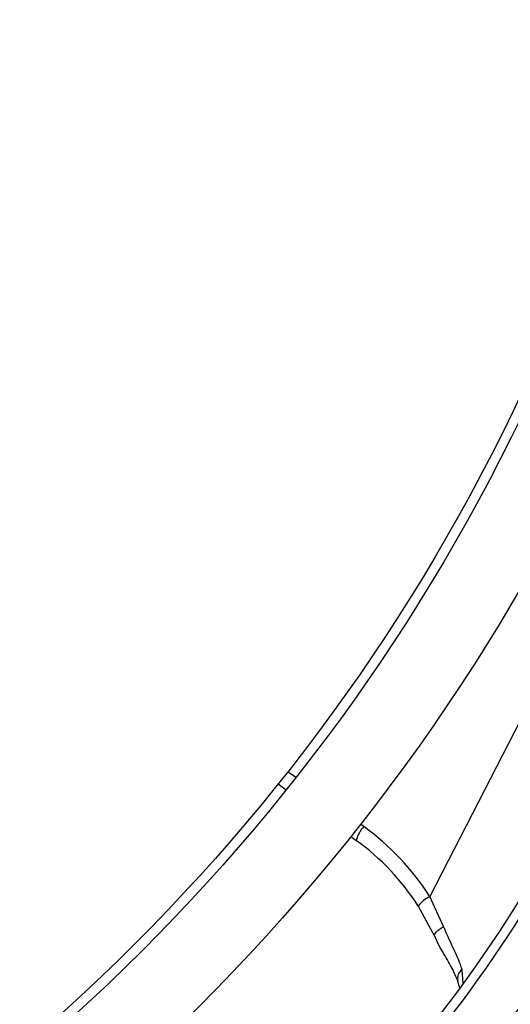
# Model space of a CAD drawing. Header units: inches. Extents: x 170 to 284, y 215 to 248.
# Tile 152 of 202: x 186.5875 to 186.6403, y 224.4913 to 224.5971. Entities that reach past the tile are written whole.
import ezdxf

# ---------------------------------------------------------------- set-up
doc = ezdxf.new("R2010")
doc.units = ezdxf.units.IN
doc.header["$LTSCALE"] = 0.25
doc.header["$MEASUREMENT"] = 0
doc.layers.add('ANNOTATIONS', color=1, linetype='Continuous')
doc.layers.add('RH BENCH MOUNT', color=7, linetype='Continuous')
doc.styles.add('ARIAL', font='arial.ttf', dxfattribs={"height": 0.09375})
doc.dimstyles.new('STANDARD$0', dxfattribs={"dimtxt": 0.09375, "dimasz": 0.09375, "dimexe": 0.03125, "dimexo": 0.046875, "dimgap": 0.09, "dimtad": 0, "dimtih": 1, "dimtoh": 1, "dimdec": 4, "dimzin": 0, "dimdsep": 46, "dimtxsty": 'ARIAL', "dimcen": 0.09, "dimadec": 0, "dimazin": 0, "dimtfac": 1, "dimtdec": 4, "dimtofl": 0, "dimtmove": 0, "dimatfit": 1, "dimfxl": 1, "dimtolj": 1, "dimtzin": 0, "dimarcsym": 0})
pattern_1 = [(45, (176.0930244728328, 218.320867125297), (-0.03026527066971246, 0.03026527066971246), [])]

# ---------------------------------------------------------------- blocks, each defined once
blk = doc.blocks.new('*D44')
at = {"layer": 'ANNOTATIONS', "color": 0, "lineweight": -2, "transparency": 16777216}
for p, q in [((185.9644948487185, 225.4792255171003), (185.9644948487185, 226.2131025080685)), ((187.3643717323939, 224.3791894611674), (187.3643717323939, 226.2131025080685)), ((186.0582448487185, 226.1818525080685), (186.3541591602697, 226.1818525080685)), ((187.2706217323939, 226.1818525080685), (186.9747074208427, 226.1818525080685))]:
    blk.add_line(p, q, dxfattribs=at)
at = {"layer": 'ANNOTATIONS', "color": 0, "transparency": 16777216}
for points in [[(186.0582448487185, 226.1974775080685), (186.0582448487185, 226.1662275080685), (185.9644948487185, 226.1818525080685)], [(187.2706217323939, 226.1974775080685), (187.2706217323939, 226.1662275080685), (187.3643717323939, 226.1818525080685)]]:
    blk.add_solid(points, dxfattribs=at)
at = {"layer": 'defpoints', "color": 0, "transparency": 16777216}
for p in [(187.3643717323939, 226.1818525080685), (185.9644948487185, 225.4323505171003), (187.3643717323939, 224.3323144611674)]:
    blk.add_point(p, dxfattribs=at)
at = {"layer": 'ANNOTATIONS', "color": 0, "transparency": 16777216, "insert": (186.6644332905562, 226.1818525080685), "char_height": 0.09375, "attachment_point": 5, "style": 'ARIAL'}
blk.add_mtext('\\A1;DIM "A"', dxfattribs=at)

msp = doc.modelspace()

# ---------------------------------------------------------------- hatches: boundary and pattern name
at = {"layer": 'RH BENCH MOUNT'}
h = msp.add_hatch(dxfattribs=at)
h.set_pattern_fill('ANSI31', color=256, scale=0.34241245, angle=2.8e-322, style=0)
h.set_pattern_definition([(45, (176.1263761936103, 218.320867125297), (-0.03026527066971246, 0.03026527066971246), [])])
edge = h.paths.add_edge_path(flags=0)
edge.add_arc((186.41301658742, 224.2130895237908), 0.021400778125, 89.9999999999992, 390.52248781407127, ccw=False)
edge.add_line((186.41301658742, 224.2344903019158), (186.485779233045, 224.2344903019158))
edge.add_arc((186.485779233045, 224.6453852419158), 0.4108949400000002, 270, 450.0000000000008)
edge.add_line((186.485779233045, 225.0562801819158), (186.00212164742, 225.0562801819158))
edge.add_arc((186.00212164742, 225.0605603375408), 0.004280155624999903, 180.0000000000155, 269.9999999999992, ccw=False)
edge.add_line((185.997841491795, 225.0605603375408), (185.997841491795, 225.1033618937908))
edge.add_arc((186.00212164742, 225.1033618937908), 0.004280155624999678, 360, 540, ccw=False)
edge.add_line((186.006401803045, 225.1033618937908), (186.006401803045, 225.0605603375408))
edge.add_line((186.006401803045, 225.0605603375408), (186.003169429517, 225.0605603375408))
edge.add_line((186.003169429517, 225.0605603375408), (186.003169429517, 225.1033618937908))
edge.add_arc((186.00212164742, 225.1033618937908), 0.001047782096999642, 360, 540.0000000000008)
edge.add_line((186.001073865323, 225.1033618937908), (186.001073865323, 225.0605603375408))
edge.add_arc((186.00212164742, 225.0605603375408), 0.001047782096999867, 180, 270)
edge.add_line((186.00212164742, 225.0595125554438), (186.485779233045, 225.0595125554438))
edge.add_arc((186.485779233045, 224.6453852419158), 0.4141273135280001, 269.9999999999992, 450, ccw=False)
edge.add_line((186.485779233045, 224.2312579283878), (186.41301658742, 224.2312579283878))
edge.add_arc((186.41301658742, 224.2130895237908), 0.018168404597, 450.0000000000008, 750.5224878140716)
edge.add_arc((186.4277648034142, 224.221784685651), 0.001047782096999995, 390.5224878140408, 495.0000000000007)
edge.add_line((186.4270239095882, 224.222525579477), (186.4183287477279, 224.2138304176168))
edge.add_line((186.4183287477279, 224.2138304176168), (186.4160431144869, 224.2161160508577))
edge.add_line((186.4160431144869, 224.2161160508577), (186.4247382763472, 224.224811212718))
edge.add_arc((186.4277648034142, 224.221784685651), 0.004280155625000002, 390.522487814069, 495.0000000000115, ccw=False)
h = msp.add_hatch(dxfattribs=at)
h.set_pattern_fill('ANSI31', color=256, scale=0.34241245, style=0)
h.set_pattern_definition(pattern_1)
edge = h.paths.add_edge_path(flags=0)
edge.add_line((186.4524275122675, 225.0520000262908), (186.1100150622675, 225.0520000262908))
edge.add_line((186.1100150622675, 225.0520000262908), (186.1100150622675, 225.0562801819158))
edge.add_line((186.1100150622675, 225.0562801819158), (186.4524275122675, 225.0562801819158))
edge.add_arc((186.4524275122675, 224.6453852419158), 0.4108949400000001, 269.9999999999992, 450, ccw=False)
edge.add_line((186.4524275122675, 224.2344903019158), (186.3796648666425, 224.2344903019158))
edge.add_line((186.3796648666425, 224.2344903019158), (186.3796648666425, 224.2387704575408))
edge.add_line((186.3796648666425, 224.2387704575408), (186.4524275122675, 224.2387704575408))
edge.add_arc((186.4524275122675, 224.6453852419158), 0.406614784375, 270, 450.0000000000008)
h = msp.add_hatch(dxfattribs=at)
h.set_pattern_fill('ANSI32', color=256, scale=0.34241245, angle=2.8e-322, style=0)
h.set_pattern_definition([(45, (176.0930244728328, 218.320867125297), (-0.09079581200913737, 0.09079581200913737), []), (45, (176.1535550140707, 218.320867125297), (-0.09079581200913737, 0.09079581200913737), [])])
edge = h.paths.add_edge_path(flags=0)
edge.add_arc((186.4524275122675, 224.6453852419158), 0.2182879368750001, 180, 540, ccw=False)
edge = h.paths.add_edge_path(flags=0)
edge.add_arc((186.4524275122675, 224.6453852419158), 0.2097276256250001, 180, 540, ccw=False)
h = msp.add_hatch(dxfattribs=at)
h.set_pattern_fill('ANSI31', color=256, scale=0.34241245, angle=2.8e-322, style=0)
h.set_pattern_definition(pattern_1)
edge = h.paths.add_edge_path(flags=0)
edge.add_line((186.6976823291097, 224.6131797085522), (186.6974726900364, 224.6107748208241))
edge.add_arc((186.6978310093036, 224.6148853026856), 0.004126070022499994, 242.80758111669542, 265.0180014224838, ccw=False)
edge.add_arc((186.7018993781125, 224.6228040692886), 0.01302879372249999, 194.2837484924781, 242.8075811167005, ccw=False)
edge.add_arc((186.7071155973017, 224.6236657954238), 0.01830194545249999, 152.8075811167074, 192.868954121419, ccw=False)
edge.add_arc((186.7012983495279, 224.6266544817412), 0.01176186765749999, 444.94843881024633, 512.8075811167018, ccw=False)
edge.add_arc((186.7018524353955, 224.6227126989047), 0.01566536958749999, 388.0646491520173, 448.23838092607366, ccw=False)
edge.add_arc((186.6934840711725, 224.6178885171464), 0.02532140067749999, 365.6618293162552, 388.7885144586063, ccw=False)
edge.add_arc((186.7036432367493, 224.6198293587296), 0.01504902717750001, 324.96329948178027, 362.12223075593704, ccw=False)
edge.add_arc((186.693197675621, 224.6266972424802), 0.02754708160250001, 246.11608425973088, 325.7401548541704, ccw=False)
edge.add_arc((186.6795985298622, 224.5931092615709), 0.008748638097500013, 433.7662000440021, 580.7490133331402)
edge.add_arc((186.6334395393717, 224.5467229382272), 0.05672062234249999, 332.3782168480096, 405.81748085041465, ccw=False)
edge.add_arc((186.4920594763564, 224.6180114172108), 0.2150521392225, 316.23360868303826, 333.0136347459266, ccw=False)
edge.add_arc((186.6272431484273, 224.4899297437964), 0.02884824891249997, 257.9664245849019, 314.2213378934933, ccw=False)
edge.add_arc((186.6177277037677, 224.4334943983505), 0.0284373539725, 442.9281750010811, 496.5266487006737)
edge.add_arc((186.6082154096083, 224.4430779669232), 0.01494630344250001, 498.0990219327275, 553.3547732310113)
edge.add_arc((186.6120904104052, 224.4431274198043), 0.0187470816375, 190.765455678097, 224.2471970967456)
edge.add_arc((186.6079044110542, 224.4398501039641), 0.0134739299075, 226.6851385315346, 265.0812268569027)
edge.add_arc((186.6069809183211, 224.4324328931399), 0.006011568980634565, 267.7901137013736, 288.5251547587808)
edge.add_arc((186.6015875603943, 224.4433649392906), 0.01816498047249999, 293.7068411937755, 332.8075811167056)
edge.add_arc((186.6080139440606, 224.4400633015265), 0.01094007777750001, 332.8075811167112, 422.8075811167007)
edge.add_arc((186.6121605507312, 224.4481343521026), 0.001866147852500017, 422.8075811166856, 438.449827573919)
edge.add_line((186.6125342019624, 224.4499627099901), (186.613017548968, 224.452327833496))
edge.add_arc((186.6121605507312, 224.4481343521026), 0.004280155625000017, 422.80758111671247, 438.44982757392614, ccw=False)
edge.add_arc((186.6080139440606, 224.4400633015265), 0.01335408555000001, 332.80758111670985, 422.80758111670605, ccw=False)
edge.add_arc((186.6015875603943, 224.4433649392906), 0.020578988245, 293.418939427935, 332.8075811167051, ccw=False)
edge.add_arc((186.6069809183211, 224.4324328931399), 0.008425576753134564, 267.3852483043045, 289.30729203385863, ccw=False)
edge.add_arc((186.6079044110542, 224.4398501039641), 0.01588793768, 226.4978833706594, 265.2781618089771, ccw=False)
edge.add_arc((186.6120904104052, 224.4431274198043), 0.02116108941, 190.9121118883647, 224.3847528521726, ccw=False)
edge.add_arc((186.6082154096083, 224.4430779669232), 0.01736031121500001, 137.9878292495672, 193.1734344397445, ccw=False)
edge.add_arc((186.6177277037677, 224.4334943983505), 0.030851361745, 442.72573840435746, 496.58711871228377, ccw=False)
edge.add_arc((186.6272431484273, 224.4899297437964), 0.02643424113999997, 257.7492906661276, 314.1311942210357)
edge.add_arc((186.4920594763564, 224.6180114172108), 0.21263813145, 316.245249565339, 333.0172706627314)
edge.add_arc((186.6334395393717, 224.5467229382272), 0.05430661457, 332.3642077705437, 405.9221159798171)
edge.add_arc((186.6795985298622, 224.5931092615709), 0.01116264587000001, 72.86862000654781, 221.3366683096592, ccw=False)
edge.add_arc((186.693197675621, 224.6266972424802), 0.02513307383, 245.7789812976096, 325.7782389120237)
edge.add_arc((186.7036432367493, 224.6198293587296), 0.01263501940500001, 324.8906283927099, 361.7902779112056)
edge.add_arc((186.6934840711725, 224.6178885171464), 0.022907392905, 365.8518874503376, 388.8272963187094)
edge.add_arc((186.7018524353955, 224.6227126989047), 0.01325136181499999, 387.9998215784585, 448.5428308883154)
edge.add_arc((186.7012983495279, 224.6266544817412), 0.009347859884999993, 444.5301052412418, 512.8075811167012)
edge.add_arc((186.7071155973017, 224.6236657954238), 0.01588793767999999, 512.8075811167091, 552.7597599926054)
edge.add_arc((186.7018993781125, 224.6228040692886), 0.01061478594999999, 194.4420824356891, 242.8075811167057)
edge.add_arc((186.6978310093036, 224.6148853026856), 0.001712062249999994, 242.8075811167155, 265.0180014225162)

# ---------------------------------------------------------------- linework, layer by layer
for p, q in [((186.6614954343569, 224.5610581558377), (186.6315994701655, 224.5028679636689)), ((186.6172125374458, 224.5156486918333), (186.6163446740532, 224.5162761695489)), ((186.6152998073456, 224.5149605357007), (186.61616798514, 224.5143328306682)), ((186.6244959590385, 224.5103826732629), (186.6241551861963, 224.5106290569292)), ((186.6231130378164, 224.509311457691), (186.6236916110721, 224.5088931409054)), ((186.6330745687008, 224.4996330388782), (186.6315994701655, 224.5028679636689)), ((186.6303566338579, 224.501842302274), (186.6321162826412, 224.4986140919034)), ((186.6351818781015, 224.4934880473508), (186.6350653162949, 224.4950153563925)), ((186.6348401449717, 224.4930644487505), (186.6345671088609, 224.4938316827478))]:
    msp.add_line(p, q, dxfattribs=at)
at = {"layer": 'RH BENCH MOUNT', "flags": 128}
msp.add_lwpolyline([(186.6321162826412, 224.4986140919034), (186.632100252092, 224.4987055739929), (186.6321272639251, 224.4988140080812), (186.6321965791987, 224.498936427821), (186.6323063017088, 224.4990694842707), (186.632453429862, 224.4992095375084), (186.6326339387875, 224.4993527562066), (186.6328428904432, 224.4994952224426), (186.6330745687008, 224.4996330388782)], dxfattribs=at)
at = {"layer": 'RH BENCH MOUNT'}
for radius in [0.218287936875, 0.2097276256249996, 0.20865758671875]:
    msp.add_circle((186.4524275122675, 224.6453852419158), radius, dxfattribs=at)
for centre, radius, start, end in [((186.4524275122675, 224.6453852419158), 0.4141273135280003, 269.9999999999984, 90), ((186.4524275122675, 224.6453852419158), 0.4108949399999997, 269.9999999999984, 90), ((186.4524275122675, 224.6453852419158), 0.406614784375, 269.9999999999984, 90), ((186.5175600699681, 224.5791526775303), 0.1455252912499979, 318.1620057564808, 356.678131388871), ((186.5175600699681, 224.5791526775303), 0.1465525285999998, 318.1481994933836, 354.8261561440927), ((186.6270097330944, 224.5080632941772), 0.003420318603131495, 137.303260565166, 165.9586174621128), ((186.6082454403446, 224.4879066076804), 0.02773540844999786, 32.64495434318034, 54.13252957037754), ((186.6084442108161, 224.4878044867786), 0.02602334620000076, 32.6449543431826, 54.1325295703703), ((186.6332254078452, 224.4996319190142), 0.003621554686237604, 116.6770576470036, 142.3858374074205), ((186.6357039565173, 224.4940924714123), 0.001122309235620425, 124.6833944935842, 192.754415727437)]:
    msp.add_arc(centre, radius, start, end, dxfattribs=at)
for points, knots in [([(186.656675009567, 224.5113276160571), (186.6550009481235, 224.5088563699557), (186.6510886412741, 224.503081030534), (186.6443368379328, 224.4944117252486), (186.6381122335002, 224.4872641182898), (186.6343135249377, 224.4833118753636), (186.6332902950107, 224.4822472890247)], [0, 0, 0, 0, 0.2395900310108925, 0.5599255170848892, 0.8814604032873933, 0.9999999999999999, 0.9999999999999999, 0.9999999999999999, 0.9999999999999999]), ([(186.6347608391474, 224.4808142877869), (186.6357947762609, 224.4818900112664), (186.6396227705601, 224.4858727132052), (186.6459133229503, 224.4930942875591), (186.6527368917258, 224.5018535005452), (186.656698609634, 224.5077017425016), (186.6583901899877, 224.5101988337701)], [0, 0, 0, 0, 0.1185397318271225, 0.4388752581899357, 0.760410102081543, 0.9999999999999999, 0.9999999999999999, 0.9999999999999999, 0.9999999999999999]), ([(186.6350653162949, 224.4950153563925), (186.6350107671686, 224.4951936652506), (186.6347633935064, 224.4960022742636), (186.6340512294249, 224.4974447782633), (186.6334031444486, 224.4988968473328), (186.6330745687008, 224.4996330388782)], [0, 0, 0, 0, 0.1223980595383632, 0.5550603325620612, 1, 1, 1, 1]), ([(186.6346106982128, 224.4938297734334), (186.6344353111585, 224.4942395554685), (186.6340572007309, 224.4951229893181), (186.6331140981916, 224.4967040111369), (186.6323605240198, 224.4979668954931), (186.6320649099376, 224.4987497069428), (186.6320361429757, 224.4988258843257)], [0, 0, 0, 0, 0.2839420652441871, 0.6121401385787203, 0.9622563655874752, 1, 1, 1, 1])]:
    msp.add_open_spline(points, degree=3, knots=knots, dxfattribs=at)

# ---------------------------------------------------------------- dimensions: what is measured, and where the dimension line sits
at = {"layer": 'ANNOTATIONS'}
dim = msp.add_linear_dim(base=(187.3643717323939, 226.1818525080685), p1=(185.9644948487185, 225.4323505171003), p2=(187.3643717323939, 224.3323144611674), text='DIM "A"', dimstyle='STANDARD$0', dxfattribs=at)
dim.commit()
dim.dimension.update_dxf_attribs({"geometry": '*D44', "text_midpoint": (186.6644332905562, 226.1818525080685)})

doc.saveas('drawing.dxf')
